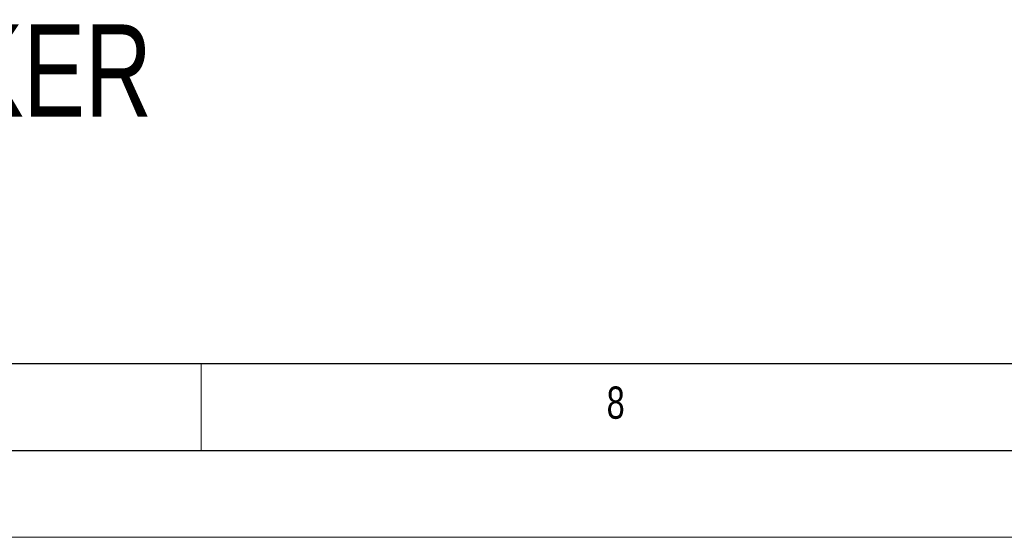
# Model space of a CAD drawing. Header units: millimetres. Extents: x 0 to 594, y 0 to 420.
# Tile 7 of 50: x 342 to 398, y 0 to 30. Entities that reach past the tile are written whole.
import ezdxf

# ---------------------------------------------------------------- set-up
doc = ezdxf.new("R2010")
doc.units = ezdxf.units.MM
doc.layers.add('FORMAT', color=7, linetype='Continuous')
doc.layers.add('SLD-0', color=7, linetype='Continuous')
doc.styles.add('SLDTEXTSTYLE0', font='TXT', dxfattribs={"width": 0.75})

msp = doc.modelspace()

# ---------------------------------------------------------------- linework, layer by layer
at = {"color": 7, "linetype": 'Continuous', "lineweight": 18}
for p, q in [((352.000041, 10.000053), (352.000041, 5.000053)), ((0.000041, 0.000053), (594.000041, 0.000053))]:
    msp.add_line(p, q, dxfattribs=at)
at = {"layer": 'FORMAT'}
for p, q in [((20.000041, 10.000053), (584.000041, 10.000053)), ((15.000041, 5.000053), (589.000041, 5.000053))]:
    msp.add_line(p, q, dxfattribs=at)

# ---------------------------------------------------------------- texts
at = {"layer": 'FORMAT', "insert": (375.294436, 8.668016), "char_height": 1.852083, "attachment_point": 1, "style": 'SLDTEXTSTYLE0'}
msp.add_mtext('8', dxfattribs=at)
at = {"layer": 'SLD-0', "color": 7, "insert": (210.140749, 29.482235), "char_height": 5.29166667, "attachment_point": 1, "style": 'SLDTEXTSTYLE0'}
msp.add_mtext('EL-C3.1 ENTRY LEVEL 3" ONE WAY CEILING SPEAKER', dxfattribs=at)

doc.saveas('drawing.dxf')
